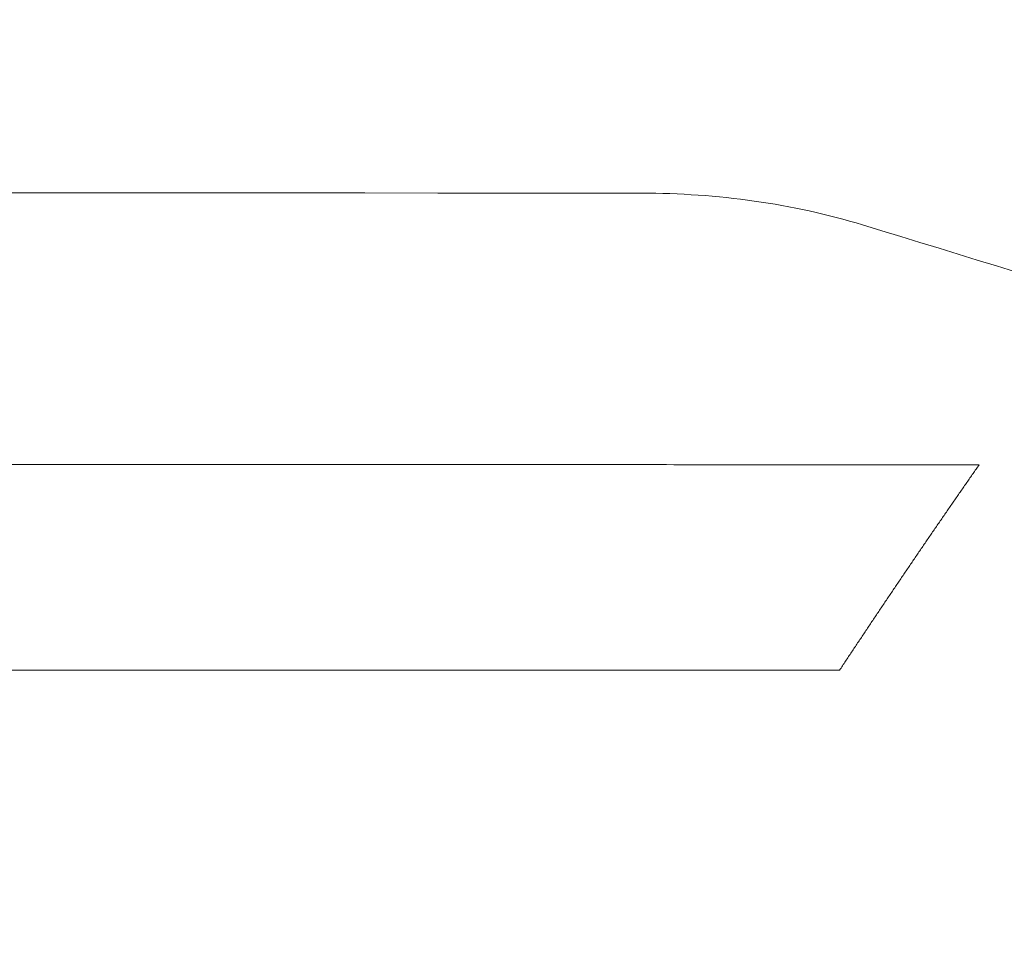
# Model space of a CAD drawing. Header units: millimetres. Extents: x 0 to 594, y 0 to 420.
# Tile 148 of 256: x 298.82 to 300.81, y 164.01 to 165.88. Entities that reach past the tile are written whole.
import ezdxf

# ---------------------------------------------------------------- set-up
doc = ezdxf.new("R2010")
doc.units = ezdxf.units.MM
doc.layers.add('1', color=7, linetype='Continuous', true_color=0xffffff)
doc.styles.add('Arial', font='txt')
doc.dimstyles.get("Standard").update_dxf_attribs({"dimtxt": 0.18, "dimasz": 0.18, "dimexe": 0.18, "dimexo": 0.0625, "dimgap": 0.09, "dimtad": 0, "dimtih": 1, "dimtoh": 1, "dimdec": 4, "dimzin": 0, "dimdsep": 46, "dimtxsty": 'Standard', "dimcen": 0.09, "dimadec": 0, "dimazin": 0, "dimtfac": 1, "dimtdec": 4, "dimtofl": 0, "dimtmove": 0, "dimatfit": 3, "dimfxl": 0, "dimtolj": 1, "dimtzin": 0, "dimarcsym": 0})

# ---------------------------------------------------------------- blocks, each defined once
blk = doc.blocks.new('_U8')
at = {"layer": '1', "color": 18, "lineweight": 18}
for p, q in [((226.9039, 215.3984), (226.9039, 196.8912)), ((318.5034, 149.327), (318.5034, 200.8912)), ((226.9039, 198.8912), (243.5405, 198.8912)), ((318.5034, 198.8912), (301.8668, 198.8912))]:
    blk.add_line(p, q, dxfattribs=at)
at = {"layer": '1', "color": 18}
for points in [[(226.9039, 198.8912), (230.4039, 199.8291), (230.4039, 197.9534)], [(318.5034, 198.8912), (315.0034, 197.9534), (315.0034, 199.8291)]]:
    blk.add_solid(points, dxfattribs=at)
at = {"layer": '1', "color": 18, "linetype": 'Continuous', "lineweight": 13, "char_height": 3.5, "attachment_point": 7, "line_spacing_factor": 1.047437, "style": 'Arial'}
for s, insert in [('\\fArial|b0|i0;\\W1.0000;LCG (DRY WEIGHT)', (255.1731, 196.2555)), ('\\fArial|b0|i0;\\W1.0000;1.8', (245.226, 196.2555))]:
    blk.add_mtext(s, dxfattribs=dict(at, insert=insert))
blk = doc.blocks.new('_U12')
at = {"layer": '1', "color": 18, "lineweight": 18}
for p, q in [((226.9039, 215.3984), (336.0772, 215.3984)), ((334.0772, 215.3984), (334.0772, 177.5008)), ((334.0772, 127.4368), (334.0772, 165.3344)), ((257.5135, 127.4368), (336.0772, 127.4368))]:
    blk.add_line(p, q, dxfattribs=at)
at = {"layer": '1', "color": 18}
for points in [[(334.0772, 215.3984), (335.015, 211.8984), (333.1393, 211.8984)], [(334.0772, 127.4368), (333.1393, 130.9368), (335.015, 130.9368)]]:
    blk.add_solid(points, dxfattribs=at)
at = {"layer": '1', "color": 18, "linetype": 'Continuous', "lineweight": 13, "char_height": 3.5, "attachment_point": 7, "rotation": 90, "line_spacing_factor": 1.047437, "style": 'Arial'}
for s, insert in [('\\fArial|b0|i0;\\W1.0000;LIFTING STROPS* EYE', (344.118, 145.1241)), ('\\fArial|b0|i0;\\W1.0000;1.76', (337.056, 166.9919))]:
    blk.add_mtext(s, dxfattribs=dict(at, insert=insert))

msp = doc.modelspace()

# ---------------------------------------------------------------- linework, layer by layer
at = {"layer": '1', "color": 155, "linetype": 'Continuous', "lineweight": 18}
for points in [[(261.8275, 165.5564), (274.4391, 165.5484), (287.0508, 165.5407), (299.6624, 165.5328)], [(299.6624, 165.5328), (299.7998, 165.5327), (299.9371, 165.5327), (300.0744, 165.5326)], [(300.0744, 165.5326), (300.2274, 165.5325), (300.3807, 165.5114), (300.5216, 165.4684)], [(300.5216, 165.4684), (300.9344, 165.3424), (301.3464, 165.2126), (301.7577, 165.079)]]:
    msp.add_open_spline(points, degree=3, dxfattribs=at)
at = {"layer": '1', "color": 155, "linetype": 'Continuous', "lineweight": 13}
for points, knots in [([(297.8648, 164.9838), (298.0255, 164.9838), (298.3469, 164.9836), (298.829, 164.9834), (299.3111, 164.9832), (299.7933, 164.9831), (300.2754, 164.9829), (300.5968, 164.9828), (300.7575, 164.9827)], [0, 0, 0, 0, 0.166666, 0.333332, 0.499999, 0.666666, 0.833333, 1, 1, 1, 1]), ([(300.7575, 164.9827), (300.7555, 164.9797), (300.7513, 164.9738), (300.7452, 164.965), (300.739, 164.9561), (300.7328, 164.9472), (300.7266, 164.9383), (300.7205, 164.9294), (300.7143, 164.9205), (300.7081, 164.9116), (300.702, 164.9027), (300.6958, 164.8937), (300.6896, 164.8848), (300.6835, 164.8759), (300.6773, 164.8669), (300.6711, 164.8579), (300.665, 164.849), (300.6588, 164.84), (300.6527, 164.831), (300.6465, 164.822), (300.6404, 164.813), (300.6342, 164.804), (300.6281, 164.7949), (300.6219, 164.7859), (300.6158, 164.7769), (300.6097, 164.7678), (300.6035, 164.7588), (300.5974, 164.7497), (300.5912, 164.7406), (300.5851, 164.7316), (300.579, 164.7225), (300.5729, 164.7134), (300.5667, 164.7043), (300.5606, 164.6952), (300.5545, 164.686), (300.5483, 164.6769), (300.5422, 164.6678), (300.5361, 164.6586), (300.53, 164.6495), (300.5239, 164.6403), (300.5178, 164.6311), (300.5116, 164.622), (300.5055, 164.6128), (300.4994, 164.6036), (300.4933, 164.5944), (300.4872, 164.5852), (300.4811, 164.576), (300.477, 164.5698), (300.475, 164.5668)], [0, 0, 0, 0, 0.021739, 0.043478, 0.065217, 0.086957, 0.108696, 0.130435, 0.152174, 0.173913, 0.195652, 0.217391, 0.23913, 0.260869, 0.282609, 0.304348, 0.326087, 0.347826, 0.369565, 0.391304, 0.413043, 0.434782, 0.456522, 0.478261, 0.5, 0.521739, 0.543478, 0.565217, 0.586956, 0.608695, 0.630435, 0.652174, 0.673913, 0.695652, 0.717391, 0.73913, 0.760869, 0.782609, 0.804348, 0.826087, 0.847826, 0.869565, 0.891304, 0.913043, 0.934783, 0.956522, 0.978261, 1, 1, 1, 1]), ([(300.475, 164.5668), (300.1719, 164.5669), (299.5656, 164.567), (298.6562, 164.5673), (298.05, 164.5675), (297.7469, 164.5676)], [0, 0, 0, 0, 0.333334, 0.666668, 1, 1, 1, 1])]:
    msp.add_open_spline(points, degree=3, knots=knots, dxfattribs=at)

# ---------------------------------------------------------------- dimensions: what is measured, and where the dimension line sits
at = {"layer": '1', "color": 18, "linetype": 'Continuous', "lineweight": 13}
dim = msp.add_linear_dim(base=(226.9039, 198.8912), p1=(318.5034, 149.327), p2=(226.9039, 215.3984), text=' <> \\fArial|b0|i0;\\C18;{\\H1.00x;\\fArial|b0|i0;LCG (DRY WEIGHT)\\fArial|b0|i0;}\\C18;', dimstyle='Standard', override={"dimtxt": 3.5, "dimasz": 3.5, "dimexe": 2, "dimexo": 0, "dimgap": 1.5, "dimtih": 1, "dimtoh": 1, "dimdec": 1, "dimlfac": 0.02, "dimdsep": 46, "dimlunit": 2, "dimtxsty": 'Arial', "dimsah": 1, "dimse1": 0, "dimse2": 0, "dimsd1": 0, "dimsd2": 0, "dimclrd": 18, "dimclre": 18, "dimclrt": 18, "dimtol": 0, "dimtm": -0.1, "dimtfac": 1, "dimtdec": 2, "dimtofl": 1, "dimtmove": 0, "dimlwd": 18, "dimlwe": 18}, dxfattribs=at)
dim.commit()
dim.dimension.update_dxf_attribs({"geometry": '_U8', "text_midpoint": (272.7037, 198.8912), "dimtype": 160})
dim = msp.add_linear_dim(base=(334.0772, 215.3984), p1=(257.5135, 127.4368), p2=(226.9039, 215.3984), angle=90, text=' <> \\P\\fArial|b0|i0;\\C18;{\\H1.00x;\\fArial|b0|i0;LIFTING STROPS* EYE\\fArial|b0|i0;}\\C18;', dimstyle='Standard', override={"dimtxt": 3.5, "dimasz": 3.5, "dimexe": 2, "dimexo": 0, "dimgap": 1.5, "dimtih": 0, "dimtoh": 0, "dimdec": 2, "dimlfac": 0.02, "dimdsep": 46, "dimlunit": 2, "dimtxsty": 'Arial', "dimsah": 1, "dimse1": 0, "dimse2": 0, "dimsd1": 0, "dimsd2": 0, "dimclrd": 18, "dimclre": 18, "dimclrt": 18, "dimtol": 0, "dimtm": -0.1, "dimtfac": 1, "dimtdec": 2, "dimtofl": 1, "dimtmove": 0, "dimlwd": 18, "dimlwe": 18}, dxfattribs=at)
dim.commit()
dim.dimension.update_dxf_attribs({"geometry": '_U12', "text_midpoint": (334.0772, 171.4176), "dimtype": 160})

doc.saveas('drawing.dxf')
